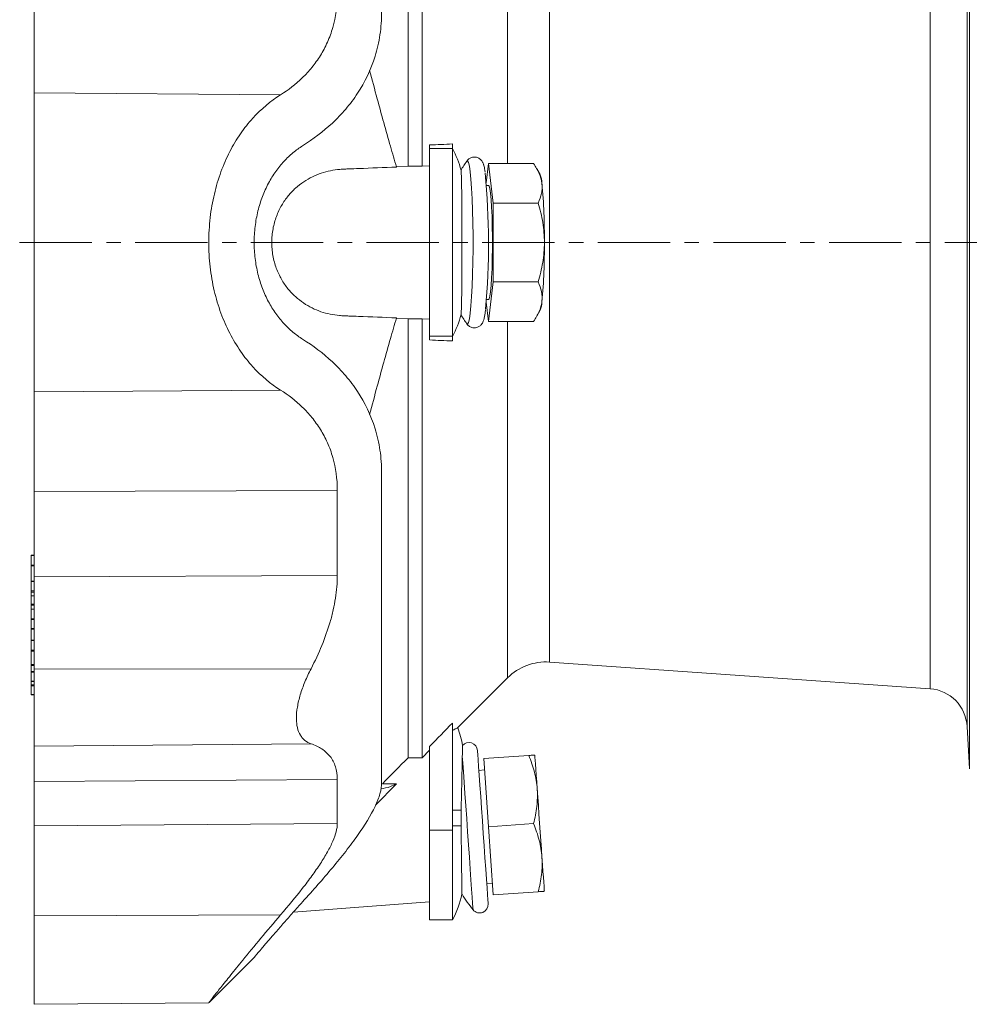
# Model space of a CAD drawing. Header units: millimetres. Extents: x 25 to 818, y -75 to 685.
# Tile 1 of 10: x 26 to 193, y -39 to 134. Entities that reach past the tile are written whole.
import ezdxf

# ---------------------------------------------------------------- set-up
doc = ezdxf.new("R2010")
doc.units = ezdxf.units.MM
doc.linetypes.add('CENTERX2', pattern=[20.32, 12.7, -2.54, 2.54, -2.54])
doc.layers.add('FORMAT', color=7, linetype='Continuous')

msp = doc.modelspace()

# ---------------------------------------------------------------- linework, layer by layer
at = {"color": 8, "linetype": 'Continuous', "lineweight": 0}
for p, q in [((192.9, 94.72), (192.9, 187.21)), ((192.5, 179.72), (192.5, 94.72)), ((186, 94.72), (186, 173.11)), ((111.76, 171.19), (111.76, 108.57)), ((119.14, 168.43), (119.14, 94.72)), ((28.56, 120.98), (71.86, 120.65)), ((98.06, 111.2), (102.06, 111.2)), ((119.14, 94.72), (119.14, 21)), ((186, 16.33), (186, 94.72)), ((192.5, 94.72), (192.5, 9.71)), ((192.9, 2.23), (192.9, 94.72)), ((111.76, 80.86), (111.76, 18.24)), ((98.06, 78.23), (102.06, 78.23)), ((28.56, 68.45), (71.86, 68.78)), ((28.56, 50.96), (81.83, 51.14)), ((28.05, 39.72), (28.56, 39.72)), ((28.05, 38.04), (28.56, 38.04)), ((28.05, 37.93), (28.56, 37.93)), ((28.05, 35.19), (28.56, 35.19)), ((28.56, 36), (81.83, 36.24)), ((28.05, 33.51), (28.56, 33.51)), ((28.05, 33.31), (28.56, 33.31)), ((28.05, 32.63), (28.56, 32.63)), ((28.05, 31.16), (28.56, 31.16)), ((28.05, 31.03), (28.56, 31.03)), ((28.05, 30.28), (28.56, 30.28)), ((28.05, 28.6), (28.56, 28.6)), ((28.05, 28.47), (28.56, 28.47)), ((28.05, 26.91), (28.56, 26.91)), ((28.05, 26.78), (28.56, 26.78)), ((28.05, 24.8), (28.56, 24.8)), ((28.05, 23.11), (28.56, 23.11)), ((28.05, 22.91), (28.56, 22.91)), ((28.05, 20.59), (28.56, 20.59)), ((28.05, 20.39), (28.56, 20.39)), ((28.05, 19.38), (28.56, 19.38)), ((28.05, 19.21), (28.56, 19.21)), ((28.56, 19.77), (77.21, 19.84)), ((28.05, 17.65), (28.56, 17.65)), ((28.05, 17.01), (28.56, 17.01)), ((28.05, 16.84), (28.56, 16.84)), ((28.05, 15.29), (28.56, 15.29)), ((28.56, 6.24), (77.21, 6.66)), ((28.56, 0.02), (81.83, 0.41)), ((103.59, -5.03), (102.06, -5.03)), ((28.56, -7.76), (81.83, -7.33)), ((98.06, -8.5), (102.06, -8.5)), ((103.58, -7.78), (102.06, -7.78)), ((28.56, -23.58), (71.86, -23.4))]:
    msp.add_line(p, q, dxfattribs=at)
at = {"color": 7, "linetype": 'Continuous', "lineweight": 15}
for p, q in [((94.26, 185.23), (94.26, 108.13)), ((96.73, 185.23), (96.73, 108.14)), ((98.06, 111.84), (98.06, 111.2)), ((98.06, 111.2), (98.06, 78.23)), ((102.06, 112.02), (102.06, 111.2)), ((102.06, 111.2), (102.06, 78.23)), ((104.58, 109.01), (104.57, 108.99)), ((94.26, 108.13), (92.2, 108.05)), ((96.73, 108.14), (94.26, 108.13)), ((98.06, 108.19), (96.73, 108.14)), ((108.4, 108.57), (108, 105.22)), ((109.24, 101.64), (108.4, 108.57)), ((108.4, 108.57), (116.31, 108.57)), ((117.48, 106.63), (116.88, 107.68)), ((108.4, 104.72), (108.04, 104.72)), ((109.24, 87.79), (109.24, 101.64)), ((109.24, 101.64), (117.15, 101.64)), ((108.4, 80.86), (109.24, 87.79)), ((109.24, 87.79), (117.15, 87.79)), ((108, 84.22), (108.4, 80.86)), ((108.04, 84.72), (108.4, 84.72)), ((92.2, 81.38), (94.26, 81.3)), ((94.26, 81.3), (96.73, 81.3)), ((94.26, 81.3), (94.26, 4.2)), ((96.73, 81.3), (98.06, 81.24)), ((96.73, 81.3), (96.73, 4.21)), ((116.88, 81.75), (117.48, 82.8)), ((104.57, 80.45), (104.58, 80.43)), ((108.4, 80.86), (116.31, 80.86)), ((98.06, 78.23), (98.06, 77.59)), ((102.06, 78.23), (102.06, 77.41)), ((28.56, 39.76), (28.05, 39.76)), ((28.05, 39.72), (28.05, 38.04)), ((28.05, 37.93), (28.05, 35.24)), ((28.05, 36.17), (27.99, 36.17)), ((28.56, 35.23), (28.05, 35.23)), ((28.05, 35.19), (28.05, 33.51)), ((28.05, 33.31), (28.05, 32.68)), ((28.56, 32.67), (28.05, 32.67)), ((28.05, 32.63), (28.05, 31.16)), ((28.05, 31.03), (28.05, 30.33)), ((28.56, 30.32), (28.05, 30.32)), ((28.05, 30.28), (28.05, 28.6)), ((28.05, 28.47), (28.05, 26.91)), ((28.05, 26.78), (28.05, 24.84)), ((28.56, 24.83), (28.05, 24.83)), ((28.05, 24.8), (28.05, 23.11)), ((28.05, 22.91), (28.05, 20.59)), ((119.14, 21), (186, 16.33)), ((28.05, 20.39), (28.05, 19.38)), ((28.05, 19.21), (28.05, 17.65)), ((28.05, 17.62), (28.56, 17.62)), ((28.05, 17.6), (28.05, 17.01)), ((102.92, 9.41), (111.76, 18.24)), ((28.05, 16.84), (28.05, 15.29)), ((28.05, 15.25), (28.56, 15.25)), ((102.06, 10.3), (102.06, -8.5)), ((192.5, 9.71), (192.9, 2.23)), ((98.06, 5.56), (96.73, 4.21)), ((98.06, 6.19), (98.06, -8.5)), ((96.73, 4.21), (94.26, 4.2)), ((107.57, 4.05), (115.48, 4.61)), ((108.4, -7.92), (107.57, 4.05)), ((107.71, 2.06), (106.71, 1.99)), ((92.22, -0.37), (88.55, -4.1)), ((92.22, -0.37), (89.75, -0.37)), ((98.06, -8.5), (98.06, -24.28)), ((102.06, -8.5), (102.06, -24.28)), ((108.4, -7.92), (116.31, -7.37)), ((109.24, -19.89), (108.4, -7.92)), ((108.1, -17.96), (109.1, -17.89)), ((109.24, -19.89), (117.15, -19.34)), ((98.06, -24.28), (102.06, -24.28)), ((59.29, -38.79), (67.22, -30.86)), ((28.56, -39.11), (59.28, -38.84))]:
    msp.add_line(p, q, dxfattribs=at)
at = {"color": 8, "linetype": 'Continuous', "lineweight": 0, "flags": 128}
for points in [[(104.58, 80.43), (104.73, 80.37), (104.89, 80.65), (105.04, 81.3), (105.19, 82.29), (105.32, 83.61), (105.44, 85.21), (105.53, 87.05), (105.61, 89.1), (105.66, 91.29), (105.68, 93.56), (105.68, 95.87), (105.66, 98.15), (105.61, 100.34), (105.53, 102.38), (105.44, 104.23), (105.32, 105.83), (105.19, 107.14), (105.04, 108.13), (104.89, 108.78), (104.73, 109.06), (104.58, 109.01)], [(105.69, -22.5), (105.68, -22.46), (105.66, -22.09), (105.61, -21.36), (105.53, -20.29), (105.44, -18.91), (105.32, -17.25), (105.19, -15.36), (105.04, -13.28), (104.89, -11.07), (104.73, -8.79), (104.57, -6.49), (104.41, -4.23), (104.26, -2.08), (104.12, -0.08), (103.99, 1.71), (103.89, 3.24), (103.8, 4.48)]]:
    msp.add_lwpolyline(points, dxfattribs=at)
at = {"color": 7, "linetype": 'Continuous', "lineweight": 15, "flags": 128}
for points in [[(108.4, 84.72), (108.5, 84.82), (108.63, 85.27), (108.75, 86.06), (108.86, 87.16), (108.95, 88.53), (109.02, 90.13), (109.07, 91.9), (109.1, 93.77), (109.1, 95.67), (109.07, 97.53), (109.02, 99.3), (108.95, 100.9), (108.86, 102.27), (108.75, 103.38), (108.63, 104.17), (108.5, 104.61), (108.4, 104.72)], [(108.35, -21.46), (108.34, -21.27), (108.3, -20.73), (108.23, -19.83), (108.15, -18.62), (108.04, -17.11), (107.92, -15.35), (107.78, -13.4), (107.64, -11.29), (107.48, -9.1), (107.33, -6.88), (107.18, -4.68), (107.03, -2.58), (106.89, -0.62), (106.77, 1.13), (106.66, 2.64), (106.58, 3.86), (106.52, 4.75), (106.48, 5.3), (106.46, 5.48)], [(116.96, -1.31), (116.87, 0), (116.79, 1.17), (116.72, 2.21), (116.66, 3.08), (116.61, 3.77), (116.57, 4.27), (116.55, 4.58), (116.55, 4.68)], [(117.8, -13.28), (117.7, -11.87), (117.6, -10.39), (117.49, -8.85), (117.38, -7.29), (117.27, -5.73), (117.17, -4.19), (117.06, -2.71), (116.96, -1.31)], [(118.22, -19.26), (118.21, -19.16), (118.19, -18.85), (118.16, -18.35), (118.11, -17.66), (118.05, -16.79), (117.97, -15.76), (117.89, -14.58), (117.8, -13.28)], [(74.11, -22.91), (84.08, -22.16), (98.06, -21.1)]]:
    msp.add_lwpolyline(points, dxfattribs=at)
at = {"color": 7, "linetype": 'Continuous', "lineweight": 15}
for centre, radius, start, end in [((88.06, 103.47), 16, 14.1934, 28.9694), ((125.14, 94.72), 25.03, 145.194, 149.5865), ((-19.66, 94.61), 128.06, 354.802, 5.523), ((113.3, 104.96), 4.5, 1.8701, 21.7116), ((16.96, 95.84), 101.26, 359.3625, 5.25), ((16.96, 93.59), 101.26, 354.75, 0.6375), ((113.3, 84.47), 4.5, 338.2884, 358.1299), ((88.06, 85.97), 16, 331.0306, 345.8066), ((125.14, 94.72), 25.03, 210.4101, 214.806), ((118.47, 11.53), 9.5, 86, 135), ((185.51, 9.34), 7, 3, 86), ((88.06, 3.72), 16, 9.3933, 21.0898), ((104.97, 5.37), 1.5, 4, 139.647), ((88.06, -16.53), 16, 331.0306, 348.4572), ((125.14, -6.75), 25.03, 211.2618, 219.0063), ((106.85, -21.56), 1.5, 219.0063, 4)]:
    msp.add_arc(centre, radius, start, end, dxfattribs=at)
for points, knots in [([(28.56, 138.47), (28.56, 136.66), (28.56, 134.89), (28.56, 131.51), (28.56, 129.9), (28.56, 126.9), (28.56, 125.52), (28.56, 123.03), (28.56, 121.93), (28.56, 120.98)], [0, 0, 0, 0, 0.25, 0.25, 0.5, 0.5, 0.75, 0.75, 1, 1, 1, 1]), ([(81.83, 138.29), (81.83, 136.22), (81.56, 134.29), (80.91, 132.04), (80.77, 131.6), (80.45, 130.73), (80.28, 130.31), (79.73, 129.07), (79.31, 128.29), (78.4, 126.82), (77.9, 126.13), (76.83, 124.82), (76.27, 124.21), (74.49, 122.49), (73.22, 121.51), (71.86, 120.65)], [0, 0, 0, 0, 0.25, 0.25, 0.3125, 0.3125, 0.375, 0.375, 0.5, 0.5, 0.625, 0.625, 0.75, 0.75, 1, 1, 1, 1]), ([(75.74, 111.71), (77.59, 112.86), (79.34, 114.18), (81.78, 116.46), (82.56, 117.27), (83.68, 118.58), (84.04, 119.04), (84.74, 119.96), (85.07, 120.44), (86.67, 122.87), (87.72, 125.02), (88.65, 128.03), (88.82, 128.65), (89.1, 129.91), (89.23, 130.55), (89.52, 132.51), (89.62, 133.85), (89.62, 135.23)], [0, 0, 0, 0, 0.25, 0.25, 0.375, 0.375, 0.4375, 0.4375, 0.5, 0.5, 0.75, 0.75, 0.8125, 0.8125, 0.875, 0.875, 1, 1, 1, 1]), ([(87.51, 124.95), (87.95, 123.28), (89.14, 118.82), (90.73, 113.14), (91.87, 109.18), (92.22, 107.96)], [0, 0, 0, 0, 0.293671, 0.783582, 1, 1, 1, 1]), ([(28.56, 68.45), (28.56, 69.5), (28.56, 70.84), (28.56, 73.33), (28.56, 74.24), (28.56, 76.21), (28.56, 77.28), (28.56, 79.56), (28.56, 80.77), (28.56, 83.32), (28.56, 84.66), (28.56, 87.43), (28.56, 88.86), (28.56, 91.76), (28.56, 93.24), (28.56, 96.19), (28.56, 97.67), (28.56, 100.58), (28.56, 102), (28.56, 104.77), (28.56, 106.11), (28.56, 108.66), (28.56, 109.87), (28.56, 112.15), (28.56, 113.22), (28.56, 115.2), (28.56, 116.1), (28.56, 118.59), (28.56, 119.93), (28.56, 120.98)], [0, 0, 0, 0, 0.125, 0.125, 0.1875, 0.1875, 0.25, 0.25, 0.3125, 0.3125, 0.375, 0.375, 0.4375, 0.4375, 0.5, 0.5, 0.5625, 0.5625, 0.625, 0.625, 0.6875, 0.6875, 0.75, 0.75, 0.8125, 0.8125, 0.875, 0.875, 1, 1, 1, 1]), ([(71.86, 120.65), (70.11, 119.55), (68.47, 118.19), (66.59, 116.11), (66.22, 115.68), (65.51, 114.78), (65.15, 114.3), (64.14, 112.83), (63.51, 111.78), (62.37, 109.56), (61.85, 108.38), (61.16, 106.49), (60.94, 105.85), (60.55, 104.55), (60.38, 103.89), (59.9, 101.88), (59.66, 100.5), (59.41, 98.36), (59.35, 97.63), (59.26, 96.18), (59.24, 95.46), (59.24, 93.3), (59.32, 91.86), (59.57, 89.71), (59.67, 89), (59.91, 87.6), (60.05, 86.91), (60.53, 84.89), (60.92, 83.58), (61.84, 81.06), (62.37, 79.88), (63.52, 77.64), (64.15, 76.59), (65.51, 74.62), (66.22, 73.72), (68.47, 71.25), (70.11, 69.89), (71.86, 68.78)], [0, 0, 0, 0, 0.125, 0.125, 0.15625, 0.15625, 0.1875, 0.1875, 0.25, 0.25, 0.3125, 0.3125, 0.34375, 0.34375, 0.375, 0.375, 0.4375, 0.4375, 0.46875, 0.46875, 0.5, 0.5, 0.5625, 0.5625, 0.59375, 0.59375, 0.625, 0.625, 0.6875, 0.6875, 0.75, 0.75, 0.8125, 0.8125, 0.875, 0.875, 1, 1, 1, 1]), ([(67.22, 94.72), (67.22, 95.67), (67.28, 96.61), (67.45, 97.99), (67.52, 98.45), (67.68, 99.36), (67.78, 99.81), (68.11, 101.14), (68.37, 101.99), (68.84, 103.21), (69, 103.6), (69.36, 104.38), (69.54, 104.76), (70.13, 105.86), (70.55, 106.54), (71.23, 107.5), (71.47, 107.81), (71.95, 108.4), (72.2, 108.69), (72.96, 109.52), (73.49, 110.02), (74.59, 110.93), (75.15, 111.34), (75.74, 111.71)], [0, 0, 0, 0, 0.125, 0.125, 0.1875, 0.1875, 0.25, 0.25, 0.375, 0.375, 0.4375, 0.4375, 0.5, 0.5, 0.625, 0.625, 0.6875, 0.6875, 0.75, 0.75, 0.875, 0.875, 1, 1, 1, 1]), ([(107.79, 107.14), (107.78, 107.23), (107.72, 107.7), (107.61, 108.16), (107.44, 108.68), (107.19, 109.12), (106.73, 109.53), (106.11, 109.75), (105.44, 109.69), (104.92, 109.4), (104.65, 109.11), (104.57, 108.97), (104.54, 108.92)], [0, 0, 0, 0, 0.063453, 0.308839, 0.454387, 0.560712, 0.642055, 0.726821, 0.812309, 0.889213, 0.96212, 1, 1, 1, 1]), ([(92.22, 107.96), (90.02, 107.88), (87.81, 107.79), (85.04, 107.68), (84.21, 107.65), (83.38, 107.62), (82.83, 107.6), (82.55, 107.58), (81.73, 107.52), (81.18, 107.44), (80.09, 107.21), (79.55, 107.07), (77.95, 106.53), (76.92, 106.04), (75.45, 105.06), (74.96, 104.68), (74.05, 103.86), (73.61, 103.41), (73, 102.65), (72.8, 102.39), (72.41, 101.84), (72.23, 101.55), (71.7, 100.64), (71.4, 100), (71.01, 98.96), (70.89, 98.6), (70.69, 97.86), (70.6, 97.49), (70.46, 96.73), (70.41, 96.34), (70.33, 95.55), (70.32, 95.15), (70.31, 94.36), (70.33, 93.97), (70.4, 93.18), (70.45, 92.79), (70.65, 91.63), (70.85, 90.9), (71.24, 89.85), (71.38, 89.51), (71.68, 88.86), (71.85, 88.55), (72.36, 87.64), (72.74, 87.09), (73.57, 86.07), (74.01, 85.61), (74.92, 84.79), (75.39, 84.42), (76.37, 83.76), (76.88, 83.46), (77.91, 82.96), (78.43, 82.74), (80.01, 82.2), (81.09, 81.98), (82.48, 81.85), (82.76, 81.84), (83.32, 81.82), (84.15, 81.78), (87.21, 81.67), (90, 81.56), (92.22, 81.47)], [0, 0, 0, 0, 0.125, 0.125, 0.15625, 0.171875, 0.171875, 0.1875, 0.1875, 0.21875, 0.21875, 0.25, 0.25, 0.3125, 0.3125, 0.34375, 0.34375, 0.375, 0.375, 0.390625, 0.390625, 0.40625, 0.40625, 0.4375, 0.4375, 0.453125, 0.453125, 0.46875, 0.46875, 0.484375, 0.484375, 0.5, 0.5, 0.515625, 0.515625, 0.53125, 0.53125, 0.5625, 0.5625, 0.578125, 0.578125, 0.59375, 0.59375, 0.625, 0.625, 0.65625, 0.65625, 0.6875, 0.6875, 0.71875, 0.71875, 0.75, 0.75, 0.8125, 0.8125, 0.828125, 0.828125, 0.84375, 0.875, 1, 1, 1, 1]), ([(103.58, 82.04), (103.59, 82.09), (103.6, 82.21), (103.62, 82.5), (103.62, 82.62), (103.63, 82.89), (103.64, 83.04), (103.65, 83.55), (103.66, 83.95), (103.67, 84.65), (103.68, 84.9), (103.69, 85.43), (103.69, 85.71), (103.7, 86.59), (103.71, 87.21), (103.72, 88.23), (103.72, 88.58), (103.72, 89.3), (103.73, 89.66), (103.73, 90.77), (103.74, 91.54), (103.74, 92.72), (103.74, 93.12), (103.74, 93.92), (103.74, 94.72), (103.74, 95.51), (103.74, 96.31), (103.74, 96.71), (103.74, 97.89), (103.73, 98.66), (103.73, 99.77), (103.72, 100.14), (103.72, 100.85), (103.72, 101.2), (103.71, 102.22), (103.7, 102.85), (103.69, 104.01), (103.68, 104.55), (103.66, 105.48), (103.65, 105.88), (103.64, 106.39), (103.63, 106.55), (103.62, 106.81), (103.62, 106.93), (103.6, 107.22), (103.59, 107.34), (103.58, 107.39)], [0, 0, 0, 0, 0.0625, 0.0625, 0.09375, 0.09375, 0.125, 0.125, 0.1875, 0.1875, 0.21875, 0.21875, 0.25, 0.25, 0.3125, 0.3125, 0.34375, 0.34375, 0.375, 0.375, 0.4375, 0.4375, 0.46875, 0.46875, 0.5, 0.53125, 0.53125, 0.5625, 0.5625, 0.625, 0.625, 0.65625, 0.65625, 0.6875, 0.6875, 0.75, 0.75, 0.8125, 0.8125, 0.875, 0.875, 0.90625, 0.90625, 0.9375, 0.9375, 1, 1, 1, 1]), ([(116.31, 108.57), (116.71, 108.01), (117.05, 107.44), (117.56, 106.28), (117.73, 105.7), (117.8, 105.11)], [0, 0, 0, 0, 0.5, 0.5, 1, 1, 1, 1]), ([(117.8, 105.11), (117.84, 104.81), (117.85, 104.52), (117.82, 103.94), (117.78, 103.65), (117.61, 102.78), (117.41, 102.21), (117.15, 101.64)], [0, 0, 0, 0, 0.25, 0.25, 0.5, 0.5, 1, 1, 1, 1]), ([(117.15, 101.64), (117.47, 100.52), (117.75, 99.36), (118.12, 97.05), (118.22, 95.89), (118.22, 94.72)], [0, 0, 0, 0, 0.5, 0.5, 1, 1, 1, 1]), ([(67.22, 94.72), (67.22, 93.76), (67.28, 92.83), (67.45, 91.44), (67.52, 90.98), (67.68, 90.07), (67.78, 89.62), (68.11, 88.29), (68.37, 87.45), (68.84, 86.23), (69, 85.83), (69.36, 85.05), (69.54, 84.67), (70.13, 83.58), (70.55, 82.89), (71.23, 81.93), (71.47, 81.63), (71.95, 81.03), (72.2, 80.74), (72.96, 79.92), (73.49, 79.42), (74.59, 78.5), (75.15, 78.09), (75.74, 77.72)], [0, 0, 0, 0, 0.125, 0.125, 0.1875, 0.1875, 0.25, 0.25, 0.375, 0.375, 0.4375, 0.4375, 0.5, 0.5, 0.625, 0.625, 0.6875, 0.6875, 0.75, 0.75, 0.875, 0.875, 1, 1, 1, 1]), ([(118.22, 94.72), (118.22, 94.13), (118.19, 93.54), (118.1, 92.36), (118.02, 91.78), (117.74, 90.04), (117.47, 88.91), (117.15, 87.79)], [0, 0, 0, 0, 0.25, 0.25, 0.5, 0.5, 1, 1, 1, 1]), ([(117.15, 87.79), (117.41, 87.22), (117.61, 86.65), (117.84, 85.5), (117.87, 84.91), (117.8, 84.32)], [0, 0, 0, 0, 0.5, 0.5, 1, 1, 1, 1]), ([(117.8, 84.32), (117.77, 84.03), (117.7, 83.73), (117.54, 83.15), (117.43, 82.86), (117.04, 82), (116.71, 81.43), (116.31, 80.86)], [0, 0, 0, 0, 0.25, 0.25, 0.5, 0.5, 1, 1, 1, 1]), ([(87.51, 64.48), (87.95, 66.15), (89.14, 70.61), (90.73, 76.29), (91.87, 80.26), (92.22, 81.47)], [0, 0, 0, 0, 0.293671, 0.783582, 1, 1, 1, 1]), ([(104.55, 80.5), (104.56, 80.47), (104.63, 80.34), (104.91, 80.04), (105.46, 79.73), (106.14, 79.68), (106.73, 79.91), (107.12, 80.25), (107.35, 80.6), (107.51, 80.95), (107.63, 81.34), (107.69, 81.73), (107.73, 81.93)], [0, 0, 0, 0, 0.029957, 0.118968, 0.210937, 0.30542, 0.396138, 0.476134, 0.56116, 0.665259, 0.82008, 1, 1, 1, 1]), ([(107.73, 81.93), (107.75, 82.03), (107.8, 82.28), (107.84, 82.64), (107.87, 82.86)], [0, 0, 0, 0, 0.395702, 1, 1, 1, 1]), ([(75.74, 77.72), (77.59, 76.57), (79.34, 75.26), (81.78, 72.97), (82.56, 72.16), (83.68, 70.85), (84.04, 70.4), (84.74, 69.47), (85.07, 69), (86.67, 66.56), (87.72, 64.41), (88.65, 61.4), (88.82, 60.79), (89.1, 59.52), (89.23, 58.88), (89.52, 56.92), (89.62, 55.58), (89.62, 54.2)], [0, 0, 0, 0, 0.25, 0.25, 0.375, 0.375, 0.4375, 0.4375, 0.5, 0.5, 0.75, 0.75, 0.8125, 0.8125, 0.875, 0.875, 1, 1, 1, 1]), ([(28.56, 50.96), (28.56, 52.77), (28.56, 54.54), (28.56, 57.92), (28.56, 59.53), (28.56, 62.53), (28.56, 63.91), (28.56, 66.4), (28.56, 67.5), (28.56, 68.45)], [0, 0, 0, 0, 0.25, 0.25, 0.5, 0.5, 0.75, 0.75, 1, 1, 1, 1]), ([(81.83, 51.14), (81.83, 53.22), (81.56, 55.14), (80.91, 57.39), (80.77, 57.83), (80.45, 58.7), (80.28, 59.13), (79.73, 60.37), (79.31, 61.14), (78.4, 62.61), (77.9, 63.3), (76.83, 64.61), (76.27, 65.23), (74.49, 66.94), (73.22, 67.93), (71.86, 68.78)], [0, 0, 0, 0, 0.25, 0.25, 0.3125, 0.3125, 0.375, 0.375, 0.5, 0.5, 0.625, 0.625, 0.75, 0.75, 1, 1, 1, 1]), ([(89.62, -0.17), (89.62, 1.09), (89.62, 2.49), (89.62, 5.6), (89.62, 7.3), (89.62, 10.98), (89.62, 12.96), (89.62, 17.17), (89.62, 19.41), (89.62, 24.11), (89.62, 26.57), (89.62, 31.69), (89.62, 34.35), (89.62, 39.81), (89.62, 42.62), (89.62, 48.34), (89.62, 51.25), (89.62, 54.2)], [0, 0, 0, 0, 0.125, 0.125, 0.25, 0.25, 0.375, 0.375, 0.5, 0.5, 0.625, 0.625, 0.75, 0.75, 0.875, 0.875, 1, 1, 1, 1]), ([(28.05, 39.72), (28.05, 39.73), (28.05, 39.74), (28.05, 39.75), (28.05, 39.76), (28.05, 39.76), (28.05, 39.76)], [0, 0, 0, 0, 0.2972764, 0.6285084, 0.9870256, 1, 1, 1, 1]), ([(28.05, 35.19), (28.05, 35.2), (28.05, 35.22), (28.05, 35.23), (28.05, 35.23), (28.05, 35.23)], [0, 0, 0, 0, 0.412116, 0.84245, 1, 1, 1, 1]), ([(28.56, 19.77), (28.56, 22.62), (28.56, 25.45), (28.56, 30.91), (28.56, 33.54), (28.56, 36)], [0, 0, 0, 0, 0.5, 0.5, 1, 1, 1, 1]), ([(77.21, 19.84), (77.91, 21.2), (78.55, 22.56), (79.67, 25.31), (80.16, 26.69), (80.78, 28.77), (80.96, 29.47), (81.27, 30.86), (81.4, 31.54), (81.72, 33.59), (81.83, 34.93), (81.83, 36.24)], [0, 0, 0, 0, 0.25, 0.25, 0.5, 0.5, 0.625, 0.625, 0.75, 0.75, 1, 1, 1, 1]), ([(28.05, 33.31), (28.05, 33.32), (28.05, 33.36), (28.05, 33.44), (28.05, 33.49), (28.05, 33.51)], [0, 0, 0, 0, 0.5, 0.5, 1, 1, 1, 1]), ([(28.05, 32.63), (28.05, 32.64), (28.05, 32.66), (28.05, 32.67), (28.05, 32.67), (28.05, 32.67)], [0, 0, 0, 0, 0.412129, 0.842454, 1, 1, 1, 1]), ([(28.05, 31.03), (28.05, 31.05), (28.05, 31.08), (28.05, 31.12), (28.05, 31.15), (28.05, 31.16)], [0, 0, 0, 0, 0.5, 0.5, 1, 1, 1, 1]), ([(28.05, 30.28), (28.05, 30.29), (28.05, 30.31), (28.05, 30.32), (28.05, 30.32), (28.05, 30.32)], [0, 0, 0, 0, 0.427536, 0.907936, 1, 1, 1, 1]), ([(28.05, 28.47), (28.05, 28.49), (28.05, 28.52), (28.05, 28.56), (28.05, 28.59), (28.05, 28.6)], [0, 0, 0, 0, 0.5, 0.5, 1, 1, 1, 1]), ([(28.05, 26.91), (28.05, 26.89), (28.05, 26.86), (28.05, 26.81), (28.05, 26.79), (28.05, 26.78)], [0, 0, 0, 0, 0.5, 0.5, 1, 1, 1, 1]), ([(28.05, 24.8), (28.05, 24.8), (28.05, 24.82), (28.05, 24.83), (28.05, 24.83), (28.05, 24.83)], [0, 0, 0, 0, 0.412082, 0.842452, 1, 1, 1, 1]), ([(28.05, 22.91), (28.05, 22.93), (28.05, 22.96), (28.05, 23.04), (28.05, 23.09), (28.05, 23.11)], [0, 0, 0, 0, 0.5, 0.5, 1, 1, 1, 1]), ([(28.05, 20.59), (28.05, 20.58), (28.05, 20.55), (28.05, 20.46), (28.05, 20.42), (28.05, 20.39)], [0, 0, 0, 0, 0.5, 0.5, 1, 1, 1, 1]), ([(28.05, 19.21), (28.05, 19.23), (28.05, 19.26), (28.05, 19.33), (28.05, 19.36), (28.05, 19.38)], [0, 0, 0, 0, 0.5, 0.5, 1, 1, 1, 1]), ([(28.56, 19.77), (28.56, 18.98), (28.56, 18.19), (28.56, 16.62), (28.56, 15.84), (28.56, 14.32), (28.56, 13.58), (28.56, 12.17), (28.56, 11.51), (28.56, 10.27), (28.56, 9.7), (28.56, 8.67), (28.56, 8.22), (28.56, 7.44), (28.56, 7.11), (28.56, 6.59), (28.56, 6.39), (28.56, 6.24)], [0, 0, 0, 0, 0.125, 0.125, 0.25, 0.25, 0.375, 0.375, 0.5, 0.5, 0.625, 0.625, 0.75, 0.75, 0.875, 0.875, 1, 1, 1, 1]), ([(77.21, 6.66), (76.82, 6.8), (76.47, 6.99), (75.99, 7.36), (75.85, 7.5), (75.57, 7.82), (75.45, 7.99), (75.11, 8.56), (74.94, 8.99), (74.76, 9.74), (74.72, 10), (74.66, 10.56), (74.64, 10.86), (74.64, 11.77), (74.7, 12.42), (74.88, 13.46), (74.95, 13.82), (75.12, 14.54), (75.22, 14.91), (75.55, 16.02), (75.83, 16.78), (76.46, 18.31), (76.82, 19.08), (77.21, 19.84)], [0, 0, 0, 0, 0.125, 0.125, 0.1875, 0.1875, 0.25, 0.25, 0.375, 0.375, 0.4375, 0.4375, 0.5, 0.5, 0.625, 0.625, 0.6875, 0.6875, 0.75, 0.75, 0.875, 0.875, 1, 1, 1, 1]), ([(28.05, 17.62), (28.05, 17.62), (28.05, 17.61), (28.05, 17.63), (28.05, 17.64), (28.05, 17.65)], [0, 0, 0, 0, 0.125181, 0.579634, 1, 1, 1, 1]), ([(28.05, 16.84), (28.05, 16.86), (28.05, 16.89), (28.05, 16.96), (28.05, 16.99), (28.05, 17.01)], [0, 0, 0, 0, 0.5, 0.5, 1, 1, 1, 1]), ([(28.05, 15.25), (28.05, 15.25), (28.05, 15.25), (28.05, 15.26), (28.05, 15.28), (28.05, 15.29)], [0, 0, 0, 0, 0.125171, 0.579602, 1, 1, 1, 1]), ([(102.06, 8.99), (102.42, 9.18), (102.97, 9.47), (102.92, 9.44), (102.9, 9.43)], [0, 0, 0, 0, 0.643488, 1, 1, 1, 1]), ([(28.56, 6.24), (28.56, 5.73), (28.56, 4.94), (28.56, 2.85), (28.56, 1.54), (28.56, 0.02)], [0, 0, 0, 0, 0.5, 0.5, 1, 1, 1, 1]), ([(77.21, 6.66), (77.91, 6.42), (78.55, 6.12), (79.67, 5.38), (80.16, 4.94), (80.78, 4.16), (80.96, 3.88), (81.27, 3.28), (81.4, 2.97), (81.72, 1.97), (81.83, 1.23), (81.83, 0.41)], [0, 0, 0, 0, 0.25, 0.25, 0.5, 0.5, 0.625, 0.625, 0.75, 0.75, 1, 1, 1, 1]), ([(103.84, 6.33), (103.84, 6.33), (103.84, 6.33), (103.83, 5.93), (103.82, 5.29), (103.8, 4.69), (103.8, 4.48)], [0, 0, 0, 0, 0.192537, 0.49999, 0.816691, 1, 1, 1, 1]), ([(103.8, 4.48), (103.79, 3.96), (103.78, 3.37), (103.76, 2.34), (103.75, 1.98), (103.73, 1.22), (103.72, 0.82), (103.7, 0.01), (103.7, -0.41), (103.68, -1.29), (103.67, -1.74), (103.63, -3.12), (103.61, -4.06), (103.59, -5.03)], [0, 0, 0, 0, 0.25, 0.25, 0.375, 0.375, 0.5, 0.5, 0.625, 0.625, 0.75, 0.75, 1, 1, 1, 1]), ([(115.48, 4.61), (115.8, 4.63), (116.07, 4.65), (116.44, 4.67), (116.55, 4.68), (116.55, 4.68)], [0, 0, 0, 0, 0.5, 0.5, 1, 1, 1, 1]), ([(115.48, 4.61), (115.87, 3.65), (116.21, 2.68), (116.72, 0.71), (116.89, -0.29), (116.96, -1.31)], [0, 0, 0, 0, 0.5, 0.5, 1, 1, 1, 1]), ([(75.74, -21.1), (77.59, -19.06), (79.34, -17.07), (81.78, -14.15), (82.56, -13.19), (83.68, -11.76), (84.04, -11.28), (84.74, -10.35), (85.07, -9.89), (86.67, -7.63), (87.72, -5.93), (88.65, -3.96), (88.82, -3.57), (89.1, -2.82), (89.23, -2.46), (89.52, -1.41), (89.62, -0.76), (89.62, -0.17)], [0, 0, 0, 0, 0.25, 0.25, 0.375, 0.375, 0.4375, 0.4375, 0.5, 0.5, 0.75, 0.75, 0.8125, 0.8125, 0.875, 0.875, 1, 1, 1, 1]), ([(89.48, -1.26), (90.04, -1.17), (90.94, -1.02), (91.87, -0.55), (92.22, -0.37)], [0, 0, 0, 0, 0.621861, 1, 1, 1, 1]), ([(116.96, -1.31), (117, -1.81), (117.01, -2.33), (116.98, -3.34), (116.95, -3.85), (116.77, -5.36), (116.57, -6.37), (116.31, -7.37)], [0, 0, 0, 0, 0.25, 0.25, 0.5, 0.5, 1, 1, 1, 1]), ([(28.56, -7.76), (28.56, -8.53), (28.56, -9.46), (28.56, -11.62), (28.56, -12.85), (28.56, -15.56), (28.56, -17.04), (28.56, -20.19), (28.56, -21.86), (28.56, -23.58)], [0, 0, 0, 0, 0.25, 0.25, 0.5, 0.5, 0.75, 0.75, 1, 1, 1, 1]), ([(81.83, -7.33), (81.83, -8.22), (81.56, -9.27), (80.91, -10.76), (80.77, -11.07), (80.45, -11.7), (80.28, -12.02), (79.73, -13.01), (79.31, -13.69), (78.4, -15.09), (77.9, -15.8), (76.83, -17.27), (76.27, -18.02), (74.49, -20.29), (73.22, -21.83), (71.86, -23.4)], [0, 0, 0, 0, 0.25, 0.25, 0.3125, 0.3125, 0.375, 0.375, 0.5, 0.5, 0.625, 0.625, 0.75, 0.75, 1, 1, 1, 1]), ([(103.74, -19.74), (103.74, -19.74), (103.74, -19.8), (103.74, -19.59), (103.73, -19.08), (103.72, -18.19), (103.7, -16.98), (103.68, -15.51), (103.66, -13.77), (103.63, -11.26), (103.6, -9.16), (103.58, -7.78)], [0, 0, 0, 0, 0.000602, 0.113862, 0.223987, 0.337309, 0.44738, 0.560651, 0.670592, 0.78373, 1, 1, 1, 1]), ([(116.31, -7.37), (116.71, -8.32), (117.05, -9.29), (117.56, -11.26), (117.73, -12.26), (117.8, -13.28)], [0, 0, 0, 0, 0.5, 0.5, 1, 1, 1, 1]), ([(117.8, -13.28), (117.84, -13.78), (117.85, -14.3), (117.82, -15.31), (117.78, -15.82), (117.61, -17.33), (117.41, -18.34), (117.15, -19.34)], [0, 0, 0, 0, 0.25, 0.25, 0.5, 0.5, 1, 1, 1, 1]), ([(117.15, -19.34), (117.47, -19.31), (117.75, -19.29), (118.12, -19.27), (118.22, -19.26), (118.22, -19.26)], [0, 0, 0, 0, 0.5, 0.5, 1, 1, 1, 1]), ([(67.22, -30.86), (67.22, -30.86), (67.28, -30.79), (67.45, -30.59), (67.52, -30.51), (67.68, -30.31), (67.78, -30.2), (68.11, -29.81), (68.37, -29.49), (68.84, -28.95), (69, -28.76), (69.36, -28.34), (69.54, -28.13), (70.13, -27.45), (70.55, -26.96), (71.23, -26.17), (71.47, -25.9), (71.95, -25.35), (72.2, -25.07), (72.96, -24.2), (73.49, -23.61), (74.59, -22.38), (75.15, -21.75), (75.74, -21.1)], [0, 0, 0, 0, 0.125, 0.125, 0.1875, 0.1875, 0.25, 0.25, 0.375, 0.375, 0.4375, 0.4375, 0.5, 0.5, 0.625, 0.625, 0.6875, 0.6875, 0.75, 0.75, 0.875, 0.875, 1, 1, 1, 1]), ([(28.56, -39.11), (28.56, -39.11), (28.56, -39), (28.56, -38.57), (28.56, -38.24), (28.56, -37.41), (28.56, -36.89), (28.56, -35.7), (28.56, -35.03), (28.56, -33.55), (28.56, -32.75), (28.56, -31.06), (28.56, -30.17), (28.56, -27.43), (28.56, -25.5), (28.56, -23.58)], [0, 0, 0, 0, 0.125, 0.125, 0.25, 0.25, 0.375, 0.375, 0.5, 0.5, 0.625, 0.625, 0.75, 0.75, 1, 1, 1, 1]), ([(71.86, -23.4), (70.68, -24.79), (68.29, -27.59), (65.37, -31.14), (63.02, -34.05), (61.27, -36.25), (59.99, -37.87), (59.31, -38.74), (59.29, -38.77), (59.28, -38.79)], [0, 0, 0, 0, 0.173043, 0.350539, 0.488022, 0.629136, 0.766812, 0.909852, 1, 1, 1, 1])]:
    msp.add_open_spline(points, degree=3, knots=knots, dxfattribs=at)
for points in [[(102.06, 112.02), (100.73, 111.96), (99.4, 111.9), (98.06, 111.84)], [(98.06, 77.59), (99.4, 77.53), (100.73, 77.47), (102.06, 77.41)], [(28.56, 50.96), (28.56, 45.79), (28.56, 40.78), (28.56, 36)], [(81.83, 51.14), (81.83, 46), (81.83, 41), (81.83, 36.24)], [(28.05, 37.93), (28.05, 37.96), (28.05, 38.01), (28.05, 38.04)], [(102.06, 10.3), (100.73, 8.93), (99.4, 7.56), (98.06, 6.19)], [(94.26, 4.2), (92.75, 2.68), (91.25, 1.15), (89.75, -0.37)], [(28.56, -7.76), (28.56, -5.55), (28.56, -2.95), (28.56, 0.02)], [(81.83, -7.33), (81.83, -5.13), (81.83, -2.54), (81.83, 0.41)], [(103.59, -5.03), (103.57, -5.95), (103.56, -6.87), (103.58, -7.78)]]:
    msp.add_open_spline(points, degree=3, dxfattribs=at)
at = {"layer": 'FORMAT', "linetype": 'CENTERX2', "lineweight": 0}
msp.add_line((26.01, 94.72), (353.88, 94.72), dxfattribs=at)

doc.saveas('drawing.dxf')
